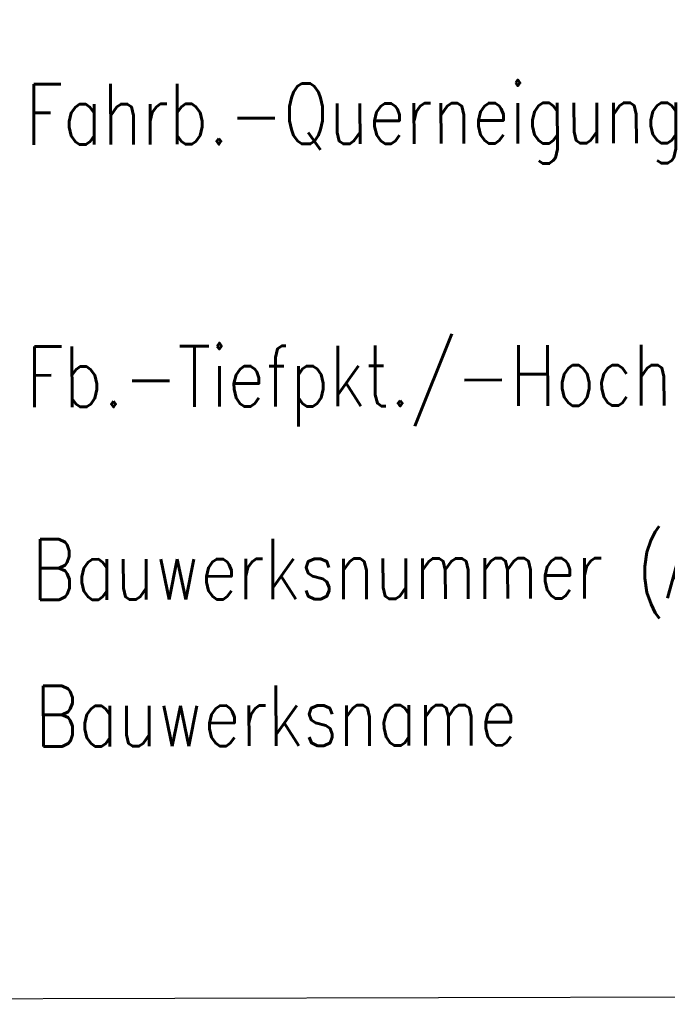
# Model space of a CAD drawing. Extents: x 0 to 1135, y 0 to 420.
# Tile 36 of 55: x 1096 to 1115, y 117 to 146. Entities that reach past the tile are written whole.
import ezdxf

# ---------------------------------------------------------------- set-up
doc = ezdxf.new("R2010")
doc.units = 0
doc.header["$LTSCALE"] = 2
doc.header["$MEASUREMENT"] = 0
doc.linetypes.add('AUSGEZOGEN', pattern=[0])
doc.layers.add('LEGENDE', color=7, linetype='AUSGEZOGEN')
doc.styles.add('ROMANS', font='romans.shx', dxfattribs={"width": 0.8})

msp = doc.modelspace()

# ---------------------------------------------------------------- linework, layer by layer
at = {"layer": 'LEGENDE'}
msp.add_lwpolyline([(1030.061, 117.083), (1124.072, 117.324), (1123.635, 287.473), (1029.624, 287.231)], close=True, dxfattribs=at)

# ---------------------------------------------------------------- texts
at = {"layer": 'LEGENDE', "style": 'ROMANS', "width": 0.8}
for s, p in [('Fahrb.-Querneigung', (1096.142, 142.627)), ('Fb.-Tiefpkt./-Hochpkt.', (1096.162, 134.829)), ('Bauwerksnummer (ASB)', (1096.331, 129.101)), ('Bauwerksname', (1096.422, 124.743))]:
    msp.add_text(s, height=1.8, rotation=0.1472, dxfattribs=at).set_placement(p)

doc.saveas('drawing.dxf')
